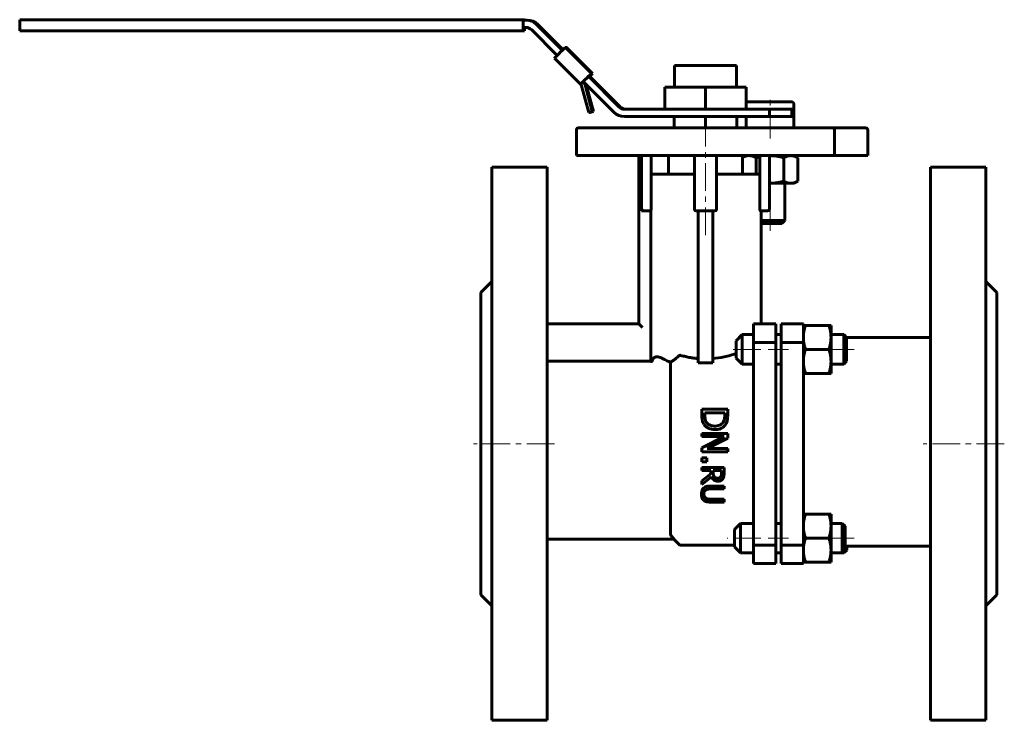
# Model space of a CAD drawing. Header units: millimetres. Extents: x -133 to 135, y -95 to 95.
import ezdxf

# ---------------------------------------------------------------- set-up
doc = ezdxf.new("R2010")
doc.units = ezdxf.units.MM
doc.linetypes.add('K5LT_AXLED', pattern=[12, 7.5, -1.5, 1.5, -1.5])
doc.linetypes.add('K5LT_BASIC', pattern=[0])
doc.layers.add('Системный слой (1)', color=7, linetype='Continuous', true_color=0x6c6c6c)

# ---------------------------------------------------------------- blocks, each defined once
blk = doc.blocks.new('U0')
at = {"layer": 'Системный слой (1)', "color": 143, "linetype": 'K5LT_BASIC', "lineweight": 60, "true_color": 0x33acca}
for p, q in [((22.06, 79.63), (22.75, 80.34)), ((22.75, 80.34), (22.82, 80.42)), ((22.82, 80.42), (22.82, 80.42))]:
    blk.add_line(p, q, dxfattribs=at)
blk = doc.blocks.new('U1')
at = {"layer": 'Системный слой (1)', "color": 143, "linetype": 'K5LT_BASIC', "lineweight": 60, "true_color": 0x33acca}
for p, q in [((64.14, 57.88), (63.48, 57.55)), ((64.75, 58.07), (64.14, 57.88)), ((65.35, 58.13), (64.75, 58.07))]:
    blk.add_line(p, q, dxfattribs=at)
blk = doc.blocks.new('U2')
at = {"layer": 'Системный слой (1)', "color": 143, "linetype": 'K5LT_BASIC', "lineweight": 60, "true_color": 0x33acca}
for p, q in [((4.41, 92.88), (4.4, 92.21)), ((4.4, 92.21), (4.4, 92))]:
    blk.add_line(p, q, dxfattribs=at)
blk = doc.blocks.new('U3')
at = {"layer": 'Системный слой (1)', "color": 143, "linetype": 'K5LT_BASIC', "lineweight": 60, "true_color": 0x33acca}
for p, q in [((67.58, 57.65), (67.23, 57.55)), ((67.92, 57.73), (67.58, 57.65)), ((68.25, 57.81), (67.92, 57.73)), ((70.86, 58.13), (70.8, 58.13)), ((70.92, 58.13), (70.86, 58.13)), ((70.98, 58.13), (70.92, 58.13))]:
    blk.add_line(p, q, dxfattribs=at)
blk = doc.blocks.new('U4')
at = {"layer": 'Системный слой (1)', "color": 143, "linetype": 'K5LT_BASIC', "lineweight": 60, "true_color": 0x33acca}
for p, q in [((20.02, 77.93), (19.62, 77.52)), ((19.62, 77.52), (19.62, 77.52)), ((21.01, 78.93), (20.02, 77.93))]:
    blk.add_line(p, q, dxfattribs=at)
blk = doc.blocks.new('U5')
at = {"layer": 'Системный слой (1)', "color": 143, "linetype": 'K5LT_BASIC', "lineweight": 60, "true_color": 0x33acca}
for p, q in [((68.55, 39.75), (70.57, 39.75)), ((70.57, 39.75), (74.21, 39.75))]:
    blk.add_line(p, q, dxfattribs=at)
blk = doc.blocks.new('U6')
at = {"layer": 'Системный слой (1)', "color": 143, "linetype": 'K5LT_BASIC', "lineweight": 60, "true_color": 0x33acca}
for p, q in [((70.81, 50.63), (70.86, 50.63)), ((70.86, 50.63), (70.92, 50.63)), ((70.92, 50.63), (70.98, 50.63))]:
    blk.add_line(p, q, dxfattribs=at)
blk = doc.blocks.new('U7')
at = {"layer": 'Системный слой (1)', "color": 143, "linetype": 'K5LT_BASIC', "lineweight": 60, "true_color": 0x33acca}
for p in [(22.05, 79.64), (22.11, 79.71)]:
    blk.add_line(p, (22.11, 79.71), dxfattribs=at)
blk = doc.blocks.new('U8')
at = {"layer": 'Системный слой (1)', "color": 143, "linetype": 'K5LT_BASIC', "lineweight": 60, "true_color": 0x33acca}
for p, q in [((57.69, 3.39), (55.48, 3.09)), ((59.8, 3.86), (57.69, 3.39)), ((61.76, 4.45), (59.8, 3.86))]:
    blk.add_line(p, q, dxfattribs=at)

msp = doc.modelspace()

# ---------------------------------------------------------------- linework, layer by layer
at = {"layer": 'Системный слой (1)', "color": 143, "linetype": 'K5LT_BASIC', "lineweight": 60, "true_color": 0x33acca}
for p, q in [((4.07, 95), (-132.52, 95)), ((-132.52, 94), (-132.52, 95)), ((-132.52, 94), (-132.52, 93)), ((4.06, 94), (4.06, 93)), ((4.4, 95), (4.07, 95)), ((4.83, 94.88), (4.07, 94.88)), ((4.07, 94.88), (4.07, 92.88)), ((4.4, 95), (4.4, 94.88)), ((4.83, 94.88), (5.15, 94.88)), ((14.65, 86.72), (7.66, 93.71)), ((14.82, 86.88), (7.98, 93.71)), ((-132.52, 92), (-132.52, 93)), ((-132.52, 92), (4.07, 92)), ((4.83, 92.88), (4.07, 92.88)), ((4.07, 92), (4.4, 92)), ((6.25, 92.3), (13.24, 85.3)), ((13.94, 86), (14.01, 86.07)), ((15.45, 87.49), (15.53, 87.49)), ((15.53, 87.49), (22.6, 80.42)), ((15.6, 87.42), (15.67, 87.49)), ((22.74, 80.42), (15.67, 87.49)), ((15.67, 87.49), (15.75, 87.49)), ((15.75, 87.49), (22.82, 80.42)), ((19.62, 77.52), (12.55, 84.59)), ((21.89, 79.71), (22.6, 80.42)), ((22.03, 79.71), (22.74, 80.42)), ((22.6, 80.42), (22.52, 80.42)), ((22.82, 80.42), (22.74, 80.42)), ((45.05, 82.58), (46.08, 82.58)), ((45.05, 76.72), (45.05, 82.58)), ((46.08, 82.58), (50.98, 82.58)), ((50.98, 82.58), (55.98, 82.58)), ((55.98, 82.58), (60.88, 82.58)), ((60.88, 82.58), (61.92, 82.58)), ((61.92, 76.72), (61.92, 82.58)), ((20.32, 78.22), (19.62, 77.52)), ((20.31, 78.23), (21.02, 78.93)), ((20.31, 78.23), (28.65, 69.89)), ((20.85, 77.33), (20.46, 78.08)), ((21.08, 79), (21.01, 78.93)), ((21.02, 78.93), (21.09, 79)), ((21.09, 79), (21.73, 79.64)), ((30.06, 71.3), (21.73, 79.64)), ((21.73, 79.64), (21.74, 79.64)), ((21.81, 79.71), (21.89, 79.71)), ((21.93, 79.75), (22.05, 79.64)), ((22.03, 79.71), (21.96, 79.78)), ((22.11, 79.71), (22.03, 79.71)), ((22.05, 79.64), (22.05, 79.64)), ((30.39, 71.3), (22.05, 79.64)), ((21.81, 69.86), (19.88, 77.07)), ((22.78, 70.12), (20.85, 77.33)), ((21.11, 77.43), (21.14, 77.33)), ((21.14, 77.33), (23.07, 70.12)), ((42.48, 70.72), (42.48, 76.72)), ((42.48, 76.72), (53.48, 76.72)), ((53.48, 70.72), (53.48, 76.72)), ((53.48, 76.72), (64.48, 76.72)), ((64.48, 70.72), (64.48, 76.72)), ((76.68, 72.75), (65.28, 72.75)), ((21.81, 69.86), (22.78, 70.12)), ((22.11, 69.86), (21.81, 69.86)), ((22.11, 69.86), (23.07, 70.12)), ((23.07, 70.12), (22.78, 70.12)), ((53.12, 70.72), (31.48, 70.72)), ((53.12, 70.72), (53.48, 70.72)), ((53.48, 70.72), (53.82, 70.72)), ((70.82, 70.72), (53.82, 70.72)), ((70.82, 70.72), (70.82, 68.72)), ((76.89, 70.72), (70.82, 70.72)), ((77.06, 70.72), (76.89, 70.72)), ((76.89, 68.72), (76.89, 70.72)), ((77.06, 70.72), (77.06, 68.72)), ((77.48, 71.95), (77.48, 65.63)), ((70.82, 68.72), (31.48, 68.72)), ((44.98, 68.72), (44.98, 65.63)), ((53.48, 68.72), (53.48, 65.63)), ((61.98, 68.72), (61.98, 65.63)), ((64.48, 68.72), (64.48, 65.63)), ((70.82, 68.72), (76.89, 68.72)), ((77.06, 68.72), (76.89, 68.72)), ((18.48, 58.13), (18.48, 65.13)), ((28.48, 65.63), (18.98, 65.63)), ((78.48, 65.63), (28.48, 65.63)), ((87.98, 65.63), (78.48, 65.63)), ((96.98, 65.63), (87.98, 65.63)), ((88.48, 58.13), (88.48, 65.13)), ((97.48, 58.13), (97.48, 65.13)), ((18.48, 58.13), (28.48, 58.13)), ((28.48, 58.13), (78.48, 58.13)), ((35.41, 58.13), (35.41, 12.5)), ((36.16, 58.13), (36.16, 43.13)), ((38.71, 53.13), (38.71, 58.13)), ((43.48, 53.13), (43.48, 58.13)), ((50.48, 58.13), (50.48, 43.63)), ((56.48, 43.63), (56.48, 58.13)), ((64.48, 58.13), (63.48, 57.55)), ((63.48, 53.13), (63.48, 58.13)), ((67.23, 57.55), (67.23, 53.13)), ((68.25, 53.13), (68.25, 58.13)), ((70.81, 43.63), (70.81, 58.13)), ((74.73, 57.55), (74.73, 51.21)), ((77.48, 58.13), (78.49, 57.55)), ((78.48, 58.13), (88.48, 58.13)), ((78.49, 57.55), (78.49, 51.21)), ((88.48, 58.13), (97.48, 58.13)), ((-4.48, 55), (-4.48, -95)), ((-4.48, 55), (10.52, 55)), ((10.52, 55), (10.52, -95)), ((114.52, 55), (114.52, -95)), ((114.52, 55), (129.52, 55)), ((129.52, 55), (129.52, -95)), ((38.71, 53.13), (38.71, 43.63)), ((38.71, 53.13), (50.48, 53.13)), ((56.48, 53.13), (68.25, 53.13)), ((68.25, 43.63), (68.25, 53.13)), ((77.48, 50.63), (78.49, 51.21)), ((70.98, 50.63), (70.81, 50.63)), ((76.61, 50.63), (70.98, 50.63)), ((74.98, 50.63), (74.98, 40.52)), ((77.48, 50.63), (76.61, 50.63)), ((36.16, 43.13), (36.66, 43.63)), ((36.16, 43.13), (36.41, 43.13)), ((36.41, 43.13), (38.62, 43.13)), ((38.62, 2.36), (38.62, 43.13)), ((50.98, 43.13), (55.98, 43.13)), ((51.48, 43.13), (51.48, 1.95)), ((55.48, 43.13), (55.48, 1.95)), ((68.34, 43.13), (70.31, 43.13)), ((68.55, 43.13), (68.55, 12.5)), ((70.48, 40.52), (68.55, 40.52)), ((74.98, 40.52), (70.48, 40.52)), ((74.21, 39.75), (74.98, 40.52)), ((-4.48, 24), (-7.48, 21)), ((132.52, 21), (129.52, 24)), ((-7.48, 21), (-7.48, -61)), ((132.52, 21), (132.52, -61)), ((35.41, 12.5), (10.52, 12.5)), ((36.41, 11.5), (35.41, 12.5)), ((66.52, 12.5), (72.52, 12.5)), ((66.52, 12.5), (66.52, 7.5)), ((72.52, 12.5), (72.52, 7.5)), ((74.02, 7.5), (74.02, 12.5)), ((80.02, 12.5), (74.02, 12.5)), ((80.02, 7.5), (80.02, 12.5)), ((80.02, 12.09), (80.6, 12.09)), ((86.94, 12.09), (80.6, 12.09)), ((86.94, 12.09), (87.52, 12.09)), ((87.52, 12.09), (87.52, 8.84)), ((61.76, 7.94), (63.41, 9.59)), ((63.41, 9.59), (66.52, 9.59)), ((63.41, 4.43), (63.41, 9.59)), ((72.52, 9.59), (74.02, 9.59)), ((87.52, 9.59), (90.99, 9.59)), ((87.52, 8.84), (87.52, 2.34)), ((90.99, 9.59), (90.99, 4.43)), ((91.76, 8.82), (90.99, 9.59)), ((91.76, 2.36), (91.76, 8.82)), ((114.52, 8.77), (91.76, 8.77)), ((61.76, 7.94), (61.76, 4.91)), ((66.52, 7.5), (66.52, -47.5)), ((66.52, 7.5), (72.52, 7.5)), ((72.52, 7.5), (72.52, -47.5)), ((80.02, 7.5), (74.02, 7.5)), ((74.02, -47.5), (74.02, 7.5)), ((80.02, 6.12), (80.02, 7.5)), ((80.02, 2.34), (80.02, 6.12)), ((86.94, 5.59), (80.6, 5.59)), ((61.76, 4.91), (61.76, 3.24)), ((61.76, 3.24), (63.41, 1.59)), ((63.41, 1.59), (63.41, 4.43)), ((90.99, 4.43), (90.99, 1.59)), ((38.56, 2.36), (10.52, 2.36)), ((44.02, -44.75), (44.02, 2.08)), ((55.48, 1.95), (51.48, 1.95)), ((63.41, 1.59), (66.52, 1.59)), ((72.52, 1.59), (74.02, 1.59)), ((80.02, 1.83), (80.02, 2.34)), ((80.02, -41.83), (80.02, 1.83)), ((87.52, 2.34), (87.52, -0.91)), ((87.52, 1.59), (90.99, 1.59)), ((91.76, 2.36), (90.99, 1.59)), ((80.6, -0.91), (80.02, -0.91)), ((86.94, -0.91), (80.6, -0.91)), ((87.52, -0.91), (86.94, -0.91)), ((59.5, -10.65), (52.5, -10.65)), ((52.5, -10.65), (52.5, -12.26)), ((59.5, -12.24), (59.5, -10.65)), ((53.3, -11.58), (58.69, -11.58)), ((53.3, -12.29), (53.3, -11.58)), ((58.69, -11.58), (58.69, -12.29)), ((52.5, -17.18), (52.5, -18.05)), ((59.5, -17.18), (52.5, -17.18)), ((52.5, -18.05), (58.53, -18.05)), ((58.53, -18.05), (52.5, -21.14)), ((53.96, -21.32), (59.5, -18.5)), ((59.5, -18.5), (59.5, -17.18)), ((52.5, -21.14), (52.5, -22.19)), ((59.5, -21.32), (53.96, -21.32)), ((59.5, -22.19), (59.5, -21.32)), ((52.5, -22.19), (59.5, -22.19)), ((52.5, -23.79), (52.5, -24.91)), ((53.84, -23.79), (52.5, -23.79)), ((53.84, -24.91), (53.84, -23.79)), ((52.5, -24.91), (53.84, -24.91)), ((58.5, -26.42), (52.5, -26.42)), ((52.5, -26.42), (52.5, -27.22)), ((58.5, -27.97), (58.5, -26.42)), ((52.5, -27.22), (54.89, -27.22)), ((54.89, -28.13), (52.5, -30.03)), ((52.5, -31.06), (55.11, -28.93)), ((54.89, -27.22), (54.89, -28.13)), ((55.55, -27.92), (55.55, -27.22)), ((55.55, -27.22), (57.81, -27.22)), ((57.81, -27.22), (57.81, -28.01)), ((52.5, -30.03), (52.5, -31.06)), ((58.5, -31.47), (54.75, -31.47)), ((58.5, -32.27), (58.5, -31.47)), ((54.75, -32.27), (58.5, -32.27)), ((58.5, -35.01), (54.74, -35.01)), ((54.75, -35.81), (58.5, -35.81)), ((58.5, -35.81), (58.5, -35.01)), ((80.02, -39.09), (80.6, -39.09)), ((86.94, -39.09), (80.6, -39.09)), ((86.94, -39.09), (87.52, -39.09)), ((87.52, -39.09), (87.52, -42.34)), ((61.35, -43.24), (63, -41.59)), ((63, -47.82), (63, -41.59)), ((63, -41.59), (66.52, -41.59)), ((72.52, -41.59), (74.02, -41.59)), ((80.02, -42.34), (80.02, -41.83)), ((80.02, -46.12), (80.02, -42.34)), ((87.52, -41.59), (90.58, -41.59)), ((87.52, -42.34), (87.52, -48.84)), ((91.35, -42.36), (90.58, -41.59)), ((90.58, -41.59), (90.58, -47.82)), ((91.35, -48.82), (91.35, -42.36)), ((61.35, -43.24), (61.35, -46.9)), ((10.52, -45.85), (44.92, -45.85)), ((44.87, -45.85), (46.37, -47.35)), ((46.73, -47.5), (61.35, -47.5)), ((61.35, -46.9), (61.35, -47.94)), ((61.35, -47.94), (63, -49.59)), ((63, -49.59), (63, -47.82)), ((66.52, -47.5), (72.52, -47.5)), ((66.52, -47.5), (66.52, -52.5)), ((72.52, -47.5), (72.52, -52.5)), ((80.02, -47.5), (74.02, -47.5)), ((74.02, -52.5), (74.02, -47.5)), ((80.02, -47.5), (80.02, -46.12)), ((80.02, -52.5), (80.02, -47.5)), ((86.94, -45.59), (80.6, -45.59)), ((90.58, -47.82), (90.58, -49.59)), ((91.35, -47.8), (114.52, -47.8)), ((91.77, -48.82), (91.77, -47.8)), ((63, -49.59), (66.52, -49.59)), ((72.52, -49.59), (74.02, -49.59)), ((87.52, -48.84), (87.52, -52.09)), ((87.52, -49.59), (90.58, -49.59)), ((91.35, -48.82), (90.58, -49.59)), ((90.58, -49.59), (91, -49.59)), ((91.77, -48.82), (91, -49.59)), ((91, -49.17), (91, -49.59)), ((66.52, -52.5), (72.52, -52.5)), ((80.02, -52.5), (74.02, -52.5)), ((80.6, -52.09), (80.02, -52.09)), ((86.94, -52.09), (80.6, -52.09)), ((87.52, -52.09), (86.94, -52.09)), ((-4.48, -64), (-7.48, -61)), ((132.52, -61), (129.52, -64)), ((-4.48, -95), (10.52, -95)), ((114.52, -95), (129.52, -95))]:
    msp.add_line(p, q, dxfattribs=at)
at = {"layer": 'Системный слой (1)', "color": 30, "linetype": 'K5LT_AXLED', "lineweight": 18, "true_color": 0xff8000}
for p, q in [((70.98, 62.75), (70.98, 74.75)), ((53.48, 36.58), (53.48, 66.58)), ((70.98, 37.75), (70.98, 52.63)), ((68.52, 5.59), (59.76, 5.59)), ((76.02, 5.59), (70.52, 5.59)), ((93.76, 5.59), (85.52, 5.59)), ((12.52, -20), (-9.48, -20)), ((134.52, -20), (112.52, -20)), ((68.52, -45.59), (59.35, -45.59)), ((76.02, -45.59), (70.52, -45.59)), ((93.77, -45.59), (85.52, -45.59))]:
    msp.add_line(p, q, dxfattribs=at)
at = {"layer": 'Системный слой (1)', "color": 143, "linetype": 'K5LT_BASIC', "lineweight": 60, "true_color": 0x33acca}
for centre, radius, start, end in [((65.28, 71.95), 0.8, 90, 180), ((76.68, 71.95), 0.8, 0, 90), ((18.98, 65.13), 0.5, 90, 180), ((87.98, 65.13), 0.5, 0, 90), ((96.98, 65.13), 0.5, 0, 90), ((50.98, 43.63), 0.5, 180, 270), ((50.98, 43.63), 0.5, 180, 270), ((55.98, 43.63), 0.5, 270, 0), ((70.31, 43.63), 0.5, 270, 0), ((70.31, 43.63), 0.5, 270, 0), ((38.56, 2.86), 0.497, 270.0001, 276.7872), ((46.73, -47), 0.5, 225, 270)]:
    msp.add_arc(centre, radius, start, end, dxfattribs=at)
for centre, major_axis, ratio, start_param, end_param in [((4.07, 94), (0, -1), 0.012932, 3.141593, 4.712389), ((4.83, 90.88), (0, 4), 0.999916, 5.497787, 6.283185), ((5.15, 90.88), (0, 4), 0.999916, 5.497787, 6.283185), ((4.07, 93), (0, -1), 0.012932, 4.712389, 6.283185), ((4.83, 90.88), (0, 2), 0.999916, 5.497787, 6.283185), ((13.96, 86), (-1.41, -1.41), 0.009144, 4.721534, 6.283185), ((14.04, 86.07), (-1.41, -1.41), 0.009144, 3.150738, 4.721534), ((14.33, 86.07), (1.41, 1.41), 0.009144, 0, 0.009145), ((21.11, 79), (1.41, 1.41), 0.009144, 0.009145, 1.579941), ((18.91, 76.81), (0, 1), 0.999916, 4.974188, 5.497787), ((21.11, 79), (0.707, 0.707), 0.009144, 0.009145, 0.460172), ((31.48, 72.72), (0, -4), 0.999916, 5.497787, 6.283185), ((31.48, 72.72), (0, -2), 0.999916, 5.497787, 6.283185), ((31.8, 72.72), (0, -2), 0.999916, 5.497787, 6.283185)]:
    msp.add_ellipse(centre, major_axis=major_axis, ratio=ratio, start_param=start_param, end_param=end_param, dxfattribs=at)
for points in [[(67.23, 57.55), (66.22, 58.13), (65.35, 58.13)], [(74.73, 57.55), (72.72, 58.13), (70.98, 58.13)], [(76.61, 58.13), (75.74, 58.13), (74.73, 57.55)], [(78.49, 57.55), (77.48, 58.13), (76.61, 58.13)], [(70.98, 50.63), (72.72, 50.63), (74.73, 51.21)], [(74.73, 51.21), (75.74, 50.63), (76.61, 50.63)], [(76.61, 50.63), (77.48, 50.63), (78.49, 51.21)], [(80.6, 12.09), (80.02, 10.35), (80.02, 8.84)], [(87.52, 8.84), (87.52, 10.35), (86.94, 12.09)], [(80.02, 8.84), (80.02, 7.33), (80.6, 5.59)], [(86.94, 5.59), (87.52, 7.33), (87.52, 8.84)], [(80.6, 5.59), (80.02, 3.85), (80.02, 2.34)], [(87.52, 2.34), (87.52, 3.85), (86.94, 5.59)], [(80.02, 2.34), (80.02, 0.83), (80.6, -0.91)], [(86.94, -0.91), (87.52, 0.83), (87.52, 2.34)], [(80.6, -39.09), (80.02, -40.83), (80.02, -42.34)], [(87.52, -42.34), (87.52, -40.83), (86.94, -39.09)], [(80.02, -42.34), (80.02, -43.85), (80.6, -45.59)], [(86.94, -45.59), (87.52, -43.85), (87.52, -42.34)], [(80.6, -45.59), (80.02, -47.33), (80.02, -48.84)], [(87.52, -48.84), (87.52, -47.33), (86.94, -45.59)], [(80.02, -48.84), (80.02, -50.35), (80.6, -52.09)], [(86.94, -52.09), (87.52, -50.35), (87.52, -48.84)]]:
    msp.add_rational_spline(points, [1, 1.0379548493, 1], degree=2, dxfattribs=at)
for points, knots in [([(38.71, 43.63), (38.71, 43.59), (38.71, 43.53), (38.71, 43.44), (38.7, 43.39), (38.69, 43.32), (38.68, 43.26), (38.67, 43.21), (38.66, 43.17), (38.65, 43.15), (38.63, 43.13), (38.62, 43.13), (38.62, 43.13)], [0, 0, 0, 0, 2.202154, 2.840254, 4.244037, 5.200759, 6.746794, 8.189198, 9.138467, 10.829745, 11.772672, 13, 13, 13, 13]), ([(68.34, 43.13), (68.33, 43.13), (68.32, 43.13), (68.31, 43.16), (68.29, 43.21), (68.28, 43.26), (68.27, 43.3), (68.26, 43.35), (68.26, 43.39), (68.25, 43.44), (68.25, 43.49), (68.25, 43.56), (68.25, 43.61), (68.25, 43.63)], [0, 0, 0, 0, 1.790525, 3.551815, 5.377066, 6.737243, 7.870877, 8.531383, 9.855449, 10.532386, 11.320245, 12.729015, 14, 14, 14, 14]), ([(39.05, 2.5), (39.06, 2.53), (39.08, 2.6), (39.1, 2.69), (39.13, 2.78), (39.16, 2.85), (39.2, 2.94), (39.25, 3.03), (39.32, 3.12), (39.41, 3.23), (39.53, 3.33), (39.69, 3.43), (39.86, 3.51), (40.01, 3.55), (40.18, 3.57), (40.33, 3.58), (40.52, 3.57), (40.72, 3.55), (40.92, 3.5), (41.14, 3.43), (41.33, 3.35), (41.46, 3.29), (41.52, 3.26)], [0, 0, 0, 0, 0.643611, 1.366217, 2.157657, 2.701445, 3.522622, 4.672234, 5.663755, 6.77448, 8.79278, 10.291052, 12.039176, 13.578053, 14.116907, 15.765516, 16.881283, 17.98121, 19.621164, 20.72249, 21.846073, 23, 23, 23, 23]), ([(44.02, 2.08), (43.67, 2.23), (43.12, 2.47), (42.29, 2.87), (41.8, 3.11), (41.52, 3.26)], [0, 0, 0, 0, 2.241608, 3.701927, 6, 6, 6, 6]), ([(44.02, 2.08), (44.25, 2.24), (44.71, 2.57), (45.5, 3.18), (46.05, 3.64), (46.37, 3.91)], [0, 0, 0, 0, 1.78706, 3.489883, 6, 6, 6, 6]), ([(46.37, 3.91), (46.39, 3.92), (46.41, 3.94), (46.45, 3.96), (46.48, 3.97), (46.53, 3.99), (46.59, 3.99), (46.66, 3.99), (46.7, 3.98), (46.73, 3.97)], [0, 0, 0, 0, 1.448327, 2.34994, 3.324469, 4.191901, 6.740019, 8.077415, 10, 10, 10, 10]), ([(51.48, 3.09), (51.15, 3.12), (50.66, 3.17), (49.96, 3.27), (49.37, 3.37), (48.73, 3.49), (47.84, 3.68), (47.17, 3.85), (46.73, 3.97)], [0, 0, 0, 0, 1.792291, 2.688678, 3.8856, 5.084579, 6.285601, 9, 9, 9, 9]), ([(38.62, 2.36), (38.65, 2.35), (38.7, 2.33), (38.78, 2.3), (38.86, 2.3), (38.91, 2.31), (38.95, 2.33), (38.97, 2.34), (38.98, 2.36), (39, 2.37), (39.01, 2.39), (39.03, 2.42), (39.04, 2.46), (39.05, 2.48), (39.05, 2.5)], [0, 0, 0, 0, 2.286203, 4.54071, 7.320129, 9.546696, 10.408268, 11.153398, 11.765085, 12.318225, 12.776946, 13.798655, 14.300489, 15, 15, 15, 15]), ([(52.5, -12.26), (52.5, -12.67), (52.52, -13.12), (52.63, -13.75), (52.7, -14.08), (52.96, -14.57), (53.01, -14.66), (53.06, -14.74)], [-0.4154177, -0.4154177, -0.4154177, -0.4154177, -0.168926, -0.168926, -0.0298021, -0.0298021, 0, 0, 0, 0]), ([(53.77, -14.22), (53.52, -13.87), (53.44, -13.53), (53.33, -13.02), (53.3, -12.65), (53.3, -12.29)], [-0.1607715, -0.1607715, -0.1607715, -0.1607715, -0.1110424, -0.1110424, 0, 0, 0, 0]), ([(58.69, -12.29), (58.69, -12.38), (58.69, -12.46), (58.69, -12.61), (58.68, -12.69), (58.67, -12.85), (58.66, -12.93), (58.65, -13.07), (58.64, -13.12), (58.62, -13.21), (58.62, -13.24), (58.6, -13.3), (58.6, -13.32), (58.59, -13.34), (58.59, -13.34), (58.53, -13.63), (58.42, -13.89), (58.27, -14.14)], [-0.1392271, -0.1392271, -0.1392271, -0.1392271, -0.131601, -0.131601, -0.1232483, -0.1232483, -0.1122552, -0.1122552, -0.1026894, -0.1026894, -0.0952499, -0.0952499, -0.0887724, -0.0887724, -0.0883601, -0.0883601, 0, 0, 0, 0]), ([(58.94, -14.75), (59.04, -14.61), (59.11, -14.46), (59.23, -14.18), (59.28, -14.05), (59.33, -13.88), (59.34, -13.84), (59.37, -13.74), (59.38, -13.68), (59.41, -13.53), (59.42, -13.44), (59.45, -13.25), (59.46, -13.16), (59.47, -12.98), (59.48, -12.89), (59.49, -12.75), (59.49, -12.72), (59.49, -12.58), (59.5, -12.49), (59.5, -12.34), (59.5, -12.29), (59.5, -12.24)], [-0.5307112, -0.5307112, -0.5307112, -0.5307112, -0.3772315, -0.3772315, -0.2525383, -0.2525383, -0.2156219, -0.2156219, -0.1734946, -0.1734946, -0.1259311, -0.1259311, -0.0890601, -0.0890601, -0.0564015, -0.0564015, -0.0451926, -0.0451926, -0.0148911, -0.0148911, 0, 0, 0, 0]), ([(53.06, -14.74), (53.2, -14.95), (53.36, -15.13), (53.73, -15.47), (53.94, -15.61), (54.49, -15.9), (54.94, -16.09), (55.69, -16.16), (55.84, -16.17), (55.99, -16.17)], [-0.4850883, -0.4850883, -0.4850883, -0.4850883, -0.3591945, -0.3591945, -0.2284648, -0.2284648, -0.045015, -0.045015, 0, 0, 0, 0]), ([(56, -15.2), (55.69, -15.2), (55.36, -15.17), (54.86, -15.05), (54.6, -14.96), (54.11, -14.64), (53.92, -14.45), (53.77, -14.22)], [-0.3236918, -0.3236918, -0.3236918, -0.3236918, -0.1769683, -0.1769683, -0.0823194, -0.0823194, 0, 0, 0, 0]), ([(55.99, -16.17), (56.32, -16.17), (56.65, -16.14), (57.36, -15.99), (57.63, -15.86), (58.15, -15.59), (58.46, -15.36), (58.8, -14.96), (58.87, -14.86), (58.94, -14.75)], [-0.2623, -0.2623, -0.2623, -0.2623, -0.2151457, -0.2151457, -0.1579032, -0.1579032, -0.0385885, -0.0385885, 0, 0, 0, 0]), ([(58.27, -14.14), (58.16, -14.33), (58.01, -14.5), (57.66, -14.79), (57.47, -14.9), (56.86, -15.14), (56.43, -15.2), (56, -15.2)], [-0.2637399, -0.2637399, -0.2637399, -0.2637399, -0.1958018, -0.1958018, -0.1270908, -0.1270908, 0, 0, 0, 0]), ([(55.11, -28.93), (55.2, -29.17), (55.33, -29.4), (55.61, -29.71), (55.76, -29.85), (56.15, -30.07), (56.36, -30.13), (56.68, -30.17), (56.77, -30.17), (56.87, -30.17)], [-0.2833121, -0.2833121, -0.2833121, -0.2833121, -0.1656469, -0.1656469, -0.0954612, -0.0954612, -0.0286925, -0.0286925, 0, 0, 0, 0]), ([(55.86, -29), (55.8, -28.94), (55.75, -28.87), (55.65, -28.68), (55.62, -28.58), (55.57, -28.34), (55.55, -28.13), (55.55, -27.92)], [-0.08691783, -0.08691783, -0.08691783, -0.08691783, -0.0777809, -0.0777809, -0.06456598, -0.06456598, 0, 0, 0, 0]), ([(56.81, -29.34), (56.69, -29.34), (56.58, -29.34), (56.42, -29.31), (56.39, -29.3), (56.32, -29.28), (56.29, -29.27), (56.24, -29.25), (56.22, -29.24), (56.19, -29.23), (56.19, -29.23), (56.06, -29.17), (55.95, -29.1), (55.86, -29)], [-0.07536326, -0.07536326, -0.07536326, -0.07536326, -0.05946908, -0.05946908, -0.05353559, -0.05353559, -0.04763755, -0.04763755, -0.04228183, -0.04228183, -0.04027914, -0.04027914, 0, 0, 0, 0]), ([(57.6, -28.96), (57.56, -29.03), (57.5, -29.1), (57.41, -29.17), (57.37, -29.2), (57.32, -29.22), (57.29, -29.24), (57.28, -29.25), (57.25, -29.26), (57.24, -29.27), (57.12, -29.31), (57.01, -29.33), (56.87, -29.34), (56.84, -29.34), (56.81, -29.34)], [-0.0941153, -0.0941153, -0.0941153, -0.0941153, -0.06802141, -0.06802141, -0.05979201, -0.05152198, -0.05152198, -0.04813657, -0.04813657, -0.04262516, -0.04262516, -0.00910906, -0.00910906, 0, 0, 0, 0]), ([(57.81, -28.01), (57.81, -28.09), (57.81, -28.15), (57.8, -28.29), (57.79, -28.36), (57.78, -28.46), (57.77, -28.5), (57.77, -28.55), (57.76, -28.56), (57.76, -28.58), (57.76, -28.58), (57.73, -28.72), (57.68, -28.85), (57.6, -28.96)], [-0.07883449, -0.07883449, -0.07883449, -0.07883449, -0.06950478, -0.06950478, -0.05722137, -0.05722137, -0.04821519, -0.04821519, -0.04493796, -0.04493796, -0.04266355, -0.04266355, 0, 0, 0, 0]), ([(58.18, -29.49), (58.3, -29.31), (58.38, -29.12), (58.47, -28.72), (58.49, -28.45), (58.5, -28.12), (58.5, -28.04), (58.5, -27.97)], [-0.1889377, -0.1889377, -0.1889377, -0.1889377, -0.1033457, -0.1033457, -0.0240103, -0.0240103, 0, 0, 0, 0]), ([(52.93, -32.04), (52.75, -32.21), (52.63, -32.41), (52.47, -32.8), (52.4, -33.05), (52.37, -33.49), (52.37, -33.56), (52.37, -33.64)], [-0.3068495, -0.3068495, -0.3068495, -0.3068495, -0.1493099, -0.1493099, -0.0248962, -0.0248962, 0, 0, 0, 0]), ([(54.75, -31.47), (54.18, -31.47), (53.84, -31.54), (53.43, -31.68), (53.24, -31.78), (53.02, -31.95), (52.97, -32), (52.93, -32.04)], [-0.1522831, -0.1522831, -0.1522831, -0.1522831, -0.0873839, -0.0873839, -0.0202235, -0.0202235, 0, 0, 0, 0]), ([(56.87, -30.17), (57.01, -30.17), (57.16, -30.16), (57.42, -30.1), (57.54, -30.06), (57.74, -29.95), (57.91, -29.84), (58.12, -29.59), (58.15, -29.54), (58.18, -29.49)], [-0.3148437, -0.3148437, -0.3148437, -0.3148437, -0.2024503, -0.2024503, -0.1021196, -0.1021196, -0.0176511, -0.0176511, 0, 0, 0, 0]), ([(52.37, -33.64), (52.37, -33.92), (52.4, -34.22), (52.55, -34.72), (52.66, -34.93), (52.85, -35.16), (52.89, -35.2), (52.93, -35.24)], [-0.1962933, -0.1962933, -0.1962933, -0.1962933, -0.0992497, -0.0992497, -0.0180355, -0.0180355, 0, 0, 0, 0]), ([(53.05, -33.64), (53.05, -33.5), (53.06, -33.36), (53.12, -33.11), (53.15, -33), (53.27, -32.78), (53.34, -32.68), (53.48, -32.57), (53.51, -32.55), (53.54, -32.52)], [-0.1401626, -0.1401626, -0.1401626, -0.1401626, -0.0937135, -0.0937135, -0.0542246, -0.0542246, -0.0130899, -0.0130899, 0, 0, 0, 0]), ([(53.54, -34.76), (53.47, -34.71), (53.41, -34.65), (53.29, -34.52), (53.24, -34.44), (53.15, -34.25), (53.08, -34.06), (53.05, -33.74), (53.05, -33.69), (53.05, -33.64)], [-0.229649, -0.229649, -0.229649, -0.229649, -0.1717647, -0.1717647, -0.1101045, -0.1101045, -0.0177424, -0.0177424, 0, 0, 0, 0]), ([(53.54, -32.52), (53.68, -32.43), (53.83, -32.37), (54.15, -32.3), (54.35, -32.27), (54.64, -32.27), (54.7, -32.27), (54.75, -32.27)], [-0.154622, -0.154622, -0.154622, -0.154622, -0.084858, -0.084858, -0.0176024, -0.0176024, 0, 0, 0, 0]), ([(52.93, -35.24), (53.02, -35.33), (53.12, -35.41), (53.42, -35.6), (53.62, -35.68), (53.99, -35.76), (54.13, -35.78), (54.35, -35.8), (54.43, -35.8), (54.55, -35.81), (54.59, -35.81), (54.67, -35.81), (54.71, -35.81), (54.75, -35.81)], [-0.2074129, -0.2074129, -0.2074129, -0.2074129, -0.1631897, -0.1631897, -0.0906723, -0.0906723, -0.0480238, -0.0480238, -0.0246899, -0.0246899, -0.0124521, -0.0124521, 0, 0, 0, 0]), ([(54.74, -35.01), (54.53, -35.01), (54.31, -35), (54, -34.95), (53.83, -34.91), (53.61, -34.8), (53.58, -34.78), (53.54, -34.76)], [-0.1875705, -0.1875705, -0.1875705, -0.1875705, -0.0776598, -0.0776598, -0.0118551, -0.0118551, 0, 0, 0, 0]), ([(44.02, -44.75), (44.02, -44.78), (44.07, -44.86), (44.24, -45.08), (44.37, -45.22), (44.53, -45.4), (44.56, -45.44), (44.6, -45.48)], [0.3497454, 0.3497454, 0.3497454, 0.3497454, 0.4203811, 0.4203811, 0.4910168, 0.4910168, 0.5089793, 0.5089793, 0.5089793, 0.5089793]), ([(44.6, -45.48), (44.61, -45.49), (44.62, -45.49), (44.7, -45.59), (44.78, -45.68), (44.86, -45.77), (44.88, -45.8), (44.91, -45.84), (44.92, -45.85), (44.92, -45.85), (44.92, -45.85), (44.92, -45.85)], [0.09927775, 0.09927775, 0.09927775, 0.09927775, 0.10320948, 0.10320948, 0.1456234, 0.1456234, 0.16683036, 0.16683036, 0.18803732, 0.18803732, 0.19405376, 0.19405376, 0.19405376, 0.19405376])]:
    msp.add_open_spline(points, degree=3, knots=knots, dxfattribs=at)

# ---------------------------------------------------------------- block references
at = {"layer": 'Системный слой (1)'}
for name in ['U2', 'U0', 'U4', 'U7', 'U1', 'U3', 'U6', 'U5', 'U8']:
    msp.add_blockref(name, (0, 0), dxfattribs=at)

doc.saveas('drawing.dxf')
